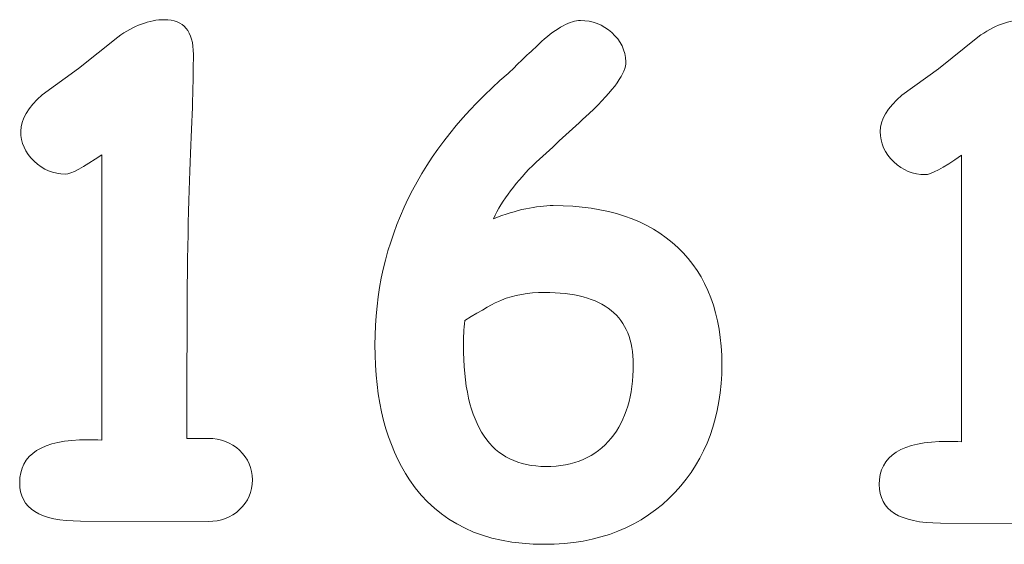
# Model space of a CAD drawing. Header units: millimetres. Extents: x -811 to 1340, y -192 to 870.
# Tile 26 of 256: x 551 to 579, y 94 to 109. Entities that reach past the tile are written whole.
import ezdxf

# ---------------------------------------------------------------- set-up
doc = ezdxf.new("R2010")
doc.units = ezdxf.units.MM
doc.header["$MEASUREMENT"] = 0
doc.layers.add('layer 1', color=7, linetype='Continuous')

msp = doc.modelspace()

# ---------------------------------------------------------------- linework, layer by layer
at = {"layer": 'layer 1', "color": 175, "lineweight": 9}
for points, knots in [([(556.3138, 94.923), (556.3138, 94.923), (552.6627, 94.9325), (552.6627, 94.9325), (552.6627, 94.9325), (551.5041, 94.9325), (550.9233, 95.2966), (550.9233, 96.0281), (550.9233, 96.0281), (550.9233, 96.8476), (551.5701, 97.2589), (552.8635, 97.2589), (552.8635, 97.2589), (552.986, 97.2589), (553.121, 97.2556), (553.2685, 97.2494), (553.2685, 97.2494), (553.2685, 97.2494), (553.2685, 105.4086), (553.2685, 105.4086), (553.2685, 105.4086), (552.7349, 105.0414), (552.3895, 104.8562), (552.2294, 104.8562), (552.2294, 104.8562), (551.8872, 104.8562), (551.589, 104.9785), (551.3346, 105.2234), (551.3346, 105.2234), (551.0804, 105.4683), (550.9517, 105.7541), (550.9517, 106.0805), (550.9517, 106.0805), (550.9517, 106.4165), (551.1557, 106.7617), (551.567, 107.1196), (551.567, 107.1196), (551.567, 107.1196), (552.6061, 107.8731), (552.6061, 107.8731), (552.6061, 107.8731), (552.6061, 107.8731), (553.7268, 108.7741), (553.7268, 108.7741), (553.7268, 108.7741), (554.1853, 109.1037), (554.631, 109.2701), (555.0611, 109.2701), (555.0611, 109.2701), (555.6105, 109.2701), (555.8868, 108.9405), (555.8868, 108.2781), (555.8868, 108.2781), (555.8868, 107.5466), (555.8553, 106.52), (555.7957, 105.1952), (555.7957, 105.1952), (555.7361, 103.8704), (555.7047, 101.9804), (555.7047, 99.5223), (555.7047, 99.5223), (555.7047, 99.5223), (555.7047, 97.2965), (555.7047, 97.2965), (555.7047, 97.2965), (555.7047, 97.2965), (556.3105, 97.2965), (556.3105, 97.2965), (556.3105, 97.2965), (556.6684, 97.2965), (556.9667, 97.1835), (557.2085, 96.9575), (557.2085, 96.9575), (557.4502, 96.7282), (557.5726, 96.4456), (557.5726, 96.1098), (557.5726, 96.1098), (557.5726, 95.7739), (557.4502, 95.4914), (557.2085, 95.2622), (557.2085, 95.2622), (556.9667, 95.0362), (556.6684, 94.923), (556.3138, 94.923)], [0, 0, 0, 0, 0.0454545, 0.0454545, 0.0454545, 0.0454545, 0.0909091, 0.0909091, 0.0909091, 0.0909091, 0.1363636, 0.1363636, 0.1363636, 0.1363636, 0.1818182, 0.1818182, 0.1818182, 0.1818182, 0.2272727, 0.2272727, 0.2272727, 0.2272727, 0.2727273, 0.2727273, 0.2727273, 0.2727273, 0.3181818, 0.3181818, 0.3181818, 0.3181818, 0.3636364, 0.3636364, 0.3636364, 0.3636364, 0.4090909, 0.4090909, 0.4090909, 0.4090909, 0.4545455, 0.4545455, 0.4545455, 0.4545455, 0.5, 0.5, 0.5, 0.5, 0.5454545, 0.5454545, 0.5454545, 0.5454545, 0.5909091, 0.5909091, 0.5909091, 0.5909091, 0.6363636, 0.6363636, 0.6363636, 0.6363636, 0.6818182, 0.6818182, 0.6818182, 0.6818182, 0.7272727, 0.7272727, 0.7272727, 0.7272727, 0.7727273, 0.7727273, 0.7727273, 0.7727273, 0.8181818, 0.8181818, 0.8181818, 0.8181818, 0.8636364, 0.8636364, 0.8636364, 0.8636364, 0.9090909, 0.9090909, 0.9090909, 0.9090909, 1, 1, 1, 1]), ([(565.914, 94.2701), (564.1779, 94.2701), (562.897, 94.8822), (562.0682, 96.1098), (562.0682, 96.1098), (561.4059, 97.0924), (561.0761, 98.3795), (561.0761, 99.9744), (561.0761, 99.9744), (561.0761, 102.9599), (562.3444, 105.5469), (564.8842, 107.735), (564.8842, 107.735), (565.2013, 108.0426), (565.5215, 108.3471), (565.8386, 108.6485), (565.8386, 108.6485), (566.2876, 109.0472), (566.658, 109.245), (566.9531, 109.245), (566.9531, 109.245), (567.289, 109.245), (567.5873, 109.1289), (567.8446, 108.8997), (567.8446, 108.8997), (568.1021, 108.6705), (568.2371, 108.3912), (568.2497, 108.0677), (568.2497, 108.0677), (568.2623, 107.7601), (567.9138, 107.2672), (567.2011, 106.586), (567.2011, 106.586), (566.6925, 106.1213), (566.187, 105.6566), (565.6817, 105.1983), (565.6817, 105.1983), (565.1197, 104.6458), (564.7116, 104.1058), (564.4605, 103.5784), (564.4605, 103.5784), (564.79, 103.7071), (565.0978, 103.8013), (565.3835, 103.8641), (565.3835, 103.8641), (565.6691, 103.9237), (565.9328, 103.9551), (566.1715, 103.9551), (566.1715, 103.9551), (567.7034, 103.9551), (568.8901, 103.5564), (569.7315, 102.7558), (569.7315, 102.7558), (570.5697, 101.9553), (570.9903, 100.8409), (570.9903, 99.4124), (570.9903, 99.4124), (570.9903, 97.9275), (570.5446, 96.7093), (569.6562, 95.7613), (569.6562, 95.7613), (568.7175, 94.7661), (567.4712, 94.2701), (565.914, 94.2701)], [0, 0, 0, 0, 0.0588235, 0.0588235, 0.0588235, 0.0588235, 0.1176471, 0.1176471, 0.1176471, 0.1176471, 0.1764706, 0.1764706, 0.1764706, 0.1764706, 0.2352941, 0.2352941, 0.2352941, 0.2352941, 0.2941176, 0.2941176, 0.2941176, 0.2941176, 0.3529412, 0.3529412, 0.3529412, 0.3529412, 0.4117647, 0.4117647, 0.4117647, 0.4117647, 0.4705882, 0.4705882, 0.4705882, 0.4705882, 0.5294118, 0.5294118, 0.5294118, 0.5294118, 0.5882353, 0.5882353, 0.5882353, 0.5882353, 0.6470588, 0.6470588, 0.6470588, 0.6470588, 0.7058824, 0.7058824, 0.7058824, 0.7058824, 0.7647059, 0.7647059, 0.7647059, 0.7647059, 0.8235294, 0.8235294, 0.8235294, 0.8235294, 0.8823529, 0.8823529, 0.8823529, 0.8823529, 1, 1, 1, 1]), ([(580.8992, 94.8688), (580.8992, 94.8688), (577.2342, 94.8783), (577.2342, 94.8783), (577.2342, 94.8783), (576.0713, 94.8783), (575.4883, 95.2438), (575.4883, 95.9781), (575.4883, 95.9781), (575.4883, 96.8006), (576.1376, 97.2135), (577.4358, 97.2135), (577.4358, 97.2135), (577.5588, 97.2135), (577.6943, 97.2102), (577.8424, 97.2039), (577.8424, 97.2039), (577.8424, 97.2039), (577.8424, 105.3941), (577.8424, 105.3941), (577.8424, 105.3941), (577.3067, 105.0254), (576.96, 104.8395), (576.7994, 104.8395), (576.7994, 104.8395), (576.4559, 104.8395), (576.1565, 104.9623), (575.9012, 105.2081), (575.9012, 105.2081), (575.646, 105.4539), (575.5168, 105.7408), (575.5168, 106.0685), (575.5168, 106.0685), (575.5168, 106.4057), (575.7216, 106.7523), (576.1345, 107.1115), (576.1345, 107.1115), (576.1345, 107.1115), (577.1775, 107.8678), (577.1775, 107.8678), (577.1775, 107.8678), (577.1775, 107.8678), (578.3024, 108.7723), (578.3024, 108.7723), (578.3024, 108.7723), (578.7626, 109.1031), (579.21, 109.2701), (579.6418, 109.2701), (579.6418, 109.2701), (580.1932, 109.2701), (580.4706, 108.9393), (580.4706, 108.2744), (580.4706, 108.2744), (580.4706, 107.5402), (580.439, 106.5096), (580.3791, 105.1798), (580.3791, 105.1798), (580.3193, 103.85), (580.2877, 101.9529), (580.2877, 99.4855), (580.2877, 99.4855), (580.2877, 99.4855), (580.2877, 97.2513), (580.2877, 97.2513), (580.2877, 97.2513), (580.2877, 97.2513), (580.8959, 97.2513), (580.8959, 97.2513), (580.8959, 97.2513), (581.2552, 97.2513), (581.5545, 97.1378), (581.7972, 96.9109), (581.7972, 96.9109), (582.0399, 96.6808), (582.1627, 96.3972), (582.1627, 96.0601), (582.1627, 96.0601), (582.1627, 95.7229), (582.0399, 95.4393), (581.7972, 95.2093), (581.7972, 95.2093), (581.5545, 94.9824), (581.2552, 94.8688), (580.8992, 94.8688)], [0, 0, 0, 0, 0.0454545, 0.0454545, 0.0454545, 0.0454545, 0.0909091, 0.0909091, 0.0909091, 0.0909091, 0.1363636, 0.1363636, 0.1363636, 0.1363636, 0.1818182, 0.1818182, 0.1818182, 0.1818182, 0.2272727, 0.2272727, 0.2272727, 0.2272727, 0.2727273, 0.2727273, 0.2727273, 0.2727273, 0.3181818, 0.3181818, 0.3181818, 0.3181818, 0.3636364, 0.3636364, 0.3636364, 0.3636364, 0.4090909, 0.4090909, 0.4090909, 0.4090909, 0.4545455, 0.4545455, 0.4545455, 0.4545455, 0.5, 0.5, 0.5, 0.5, 0.5454545, 0.5454545, 0.5454545, 0.5454545, 0.5909091, 0.5909091, 0.5909091, 0.5909091, 0.6363636, 0.6363636, 0.6363636, 0.6363636, 0.6818182, 0.6818182, 0.6818182, 0.6818182, 0.7272727, 0.7272727, 0.7272727, 0.7272727, 0.7727273, 0.7727273, 0.7727273, 0.7727273, 0.8181818, 0.8181818, 0.8181818, 0.8181818, 0.8636364, 0.8636364, 0.8636364, 0.8636364, 0.9090909, 0.9090909, 0.9090909, 0.9090909, 1, 1, 1, 1]), ([(565.914, 101.4718), (565.4588, 101.4718), (565.0506, 101.3996), (564.6896, 101.2522), (564.6896, 101.2522), (564.4981, 101.1705), (564.1496, 100.979), (563.641, 100.6714), (563.641, 100.6714), (563.6159, 100.4201), (563.6033, 100.1878), (563.6033, 99.9713), (563.6033, 99.9713), (563.6033, 98.8128), (563.8012, 97.9432), (564.1936, 97.3655), (564.1936, 97.3655), (564.5859, 96.7847), (565.1731, 96.4959), (565.9579, 96.4959), (565.9579, 96.4959), (566.7616, 96.4959), (567.3832, 96.7658), (567.8258, 97.3059), (567.8258, 97.3059), (568.2497, 97.8207), (568.46, 98.524), (568.46, 99.4124), (568.46, 99.4124), (568.46, 100.0968), (568.2497, 100.6149), (567.8258, 100.957), (567.8258, 100.957), (567.4021, 101.2992), (566.7647, 101.4718), (565.914, 101.4718)], [0, 0, 0, 0, 0.1, 0.1, 0.1, 0.1, 0.2, 0.2, 0.2, 0.2, 0.3, 0.3, 0.3, 0.3, 0.4, 0.4, 0.4, 0.4, 0.5, 0.5, 0.5, 0.5, 0.6, 0.6, 0.6, 0.6, 0.7, 0.7, 0.7, 0.7, 0.8, 0.8, 0.8, 0.8, 1, 1, 1, 1])]:
    msp.add_open_spline(points, degree=3, knots=knots, dxfattribs=at)

doc.saveas('drawing.dxf')
